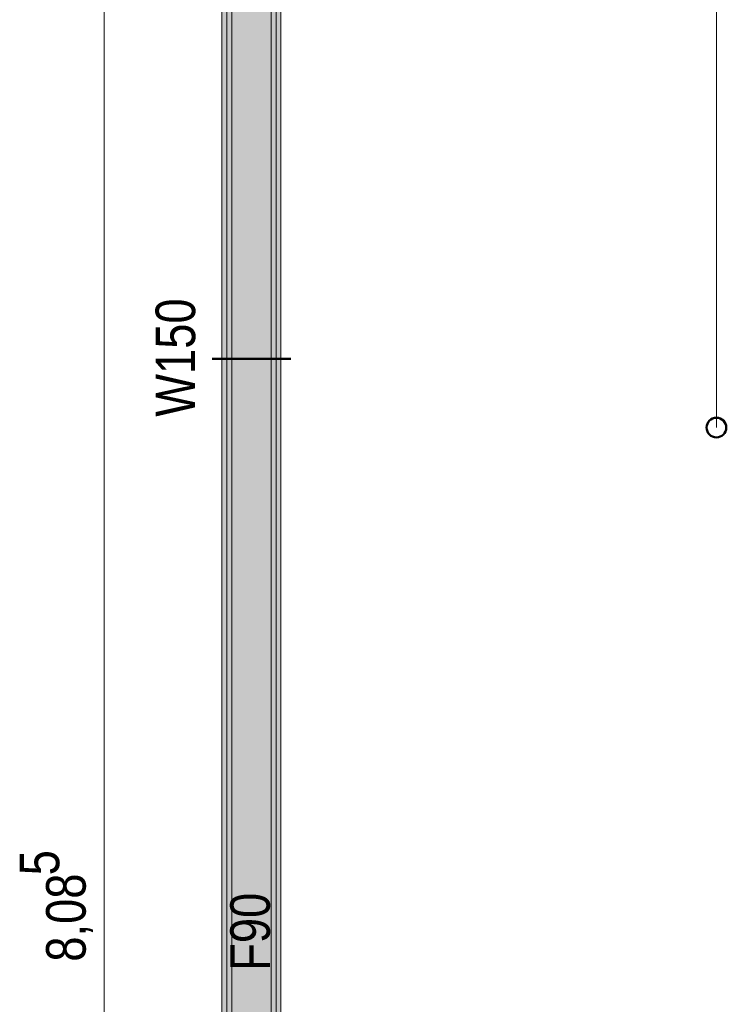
# Model space of a CAD drawing. Extents: x -620 to 300, y 62 to 1107.
# Tile 69 of 256: x -385 to -349, y 902 to 952. Entities that reach past the tile are written whole.
import ezdxf

# ---------------------------------------------------------------- set-up
doc = ezdxf.new("R2010")
doc.units = 0
doc.layers.get('0').update_dxf_attribs({"lineweight": 35})
for name, color, linetype, lineweight, true_color in [('00 -Bauelemente -Dämmung innen', 7, 'Continuous', 9, 0xff7fe6), ('00 -Bauelemente -Gipskarton', 7, 'Continuous', 9, 0xff7fe6), ('30 -34 Innenwände- 2 nichttragend', 7, 'Continuous', 18, 0xff7fe6), ('70 -75 Raumstempel-2 Verweislinie', 1, 'Continuous', 9, 0xff0000), ('70 -76 Bemaßung- 2 Allgemein', 9, 'Continuous', 5, 0x808080), ('iwb_Schraffur_ F90_feuerbestaendig', 1, 'Continuous', 13, 0xff0000)]:
    doc.layers.add(name, color=color, linetype=linetype, lineweight=lineweight, true_color=true_color)
doc.layers.add('70 -75 Raumstempel- 3 Wandstempel', color=7, linetype='Continuous', lineweight=50)
doc.styles.get("Standard").update_dxf_attribs({"font": 'ARIALN.TTF'})

# ---------------------------------------------------------------- blocks, each defined once
blk = doc.blocks.new('Referenz-A06G9FRB8I')
at = {"layer": '00 -Bauelemente -Dämmung innen', "color": 0, "linetype": 'Continuous', "ltscale": 0.13}
for p, q in [((-374.075, 823.853), (-374.075, 988.053)), ((-372.075, 825.853), (-372.075, 988.053))]:
    blk.add_line(p, q, dxfattribs=at)
at = {"layer": '00 -Bauelemente -Gipskarton', "color": 0, "linetype": 'Continuous', "ltscale": 0.13}
for p, q in [((-374.575, 823.353), (-374.575, 988.053)), ((-374.325, 823.603), (-374.325, 988.053)), ((-374.075, 823.853), (-374.075, 988.053)), ((-372.075, 825.853), (-372.075, 988.053)), ((-371.825, 826.103), (-371.825, 988.053)), ((-371.575, 826.353), (-371.575, 988.053))]:
    blk.add_line(p, q, dxfattribs=at)
at = {"layer": '30 -34 Innenwände- 2 nichttragend', "color": 0, "linetype": 'Continuous', "ltscale": 0.18}
for p, q in [((-374.575, 823.353), (-374.575, 988.053)), ((-371.575, 826.353), (-371.575, 988.053))]:
    blk.add_line(p, q, dxfattribs=at)
at = {"layer": '70 -75 Raumstempel- 3 Wandstempel', "color": 0, "linetype": 'Continuous', "ltscale": 0.5}
blk.add_line((-375.075, 935.153), (-371.075, 935.153), dxfattribs=at)
at = {"layer": '70 -75 Raumstempel-2 Verweislinie', "color": 0}
blk.add_line((-349.414, 931.658), (-349.414, 1066.641), dxfattribs=at)
at = {"layer": '70 -75 Raumstempel-2 Verweislinie', "color": 0, "linetype": 'ByBlock', "lineweight": 50, "ltscale": 0.5}
blk.add_circle((-349.414, 931.658), 0.5, dxfattribs=at)
at = {"layer": '70 -76 Bemaßung- 2 Allgemein', "color": 0, "linetype": 'Continuous', "ltscale": 0.13}
blk.add_line((-380.575, 827.414), (-380.575, 986.993), dxfattribs=at)
at = {"layer": '70 -75 Raumstempel- 3 Wandstempel', "color": 0, "linetype": 'Continuous', "ltscale": 0.5, "char_height": 2.01377, "attachment_point": 1, "rotation": 90}
for s, insert in [('{\\fArial Narrow;W150}', (-377.954, 932.211)), ('{\\fArial Narrow;F90}', (-374.154, 903.993))]:
    blk.add_mtext(s, dxfattribs=dict(at, insert=insert))
at = {"layer": '70 -76 Bemaßung- 2 Allgemein', "color": 0, "linetype": 'Continuous', "ltscale": 0.13, "char_height": 2.01377, "attachment_point": 1, "rotation": 90}
for s, insert in [('{\\fArial Narrow;5}', (-384.868, 908.855)), ('{\\fArial Narrow;8,08}', (-383.526, 904.457))]:
    blk.add_mtext(s, dxfattribs=dict(at, insert=insert))
blk = doc.blocks.new('Referenz-A06G9FRD8I')
at = {"layer": 'iwb_Schraffur_ F90_feuerbestaendig', "linetype": 'Continuous', "ltscale": 0.13}
blk.add_hatch(color=256, dxfattribs=at).paths.add_polyline_path([(-368.573, 823.353), (-374.573, 823.353), (-374.573, 988.053), (-374.075, 988.053), (-374.075, 997.353), (-372.075, 997.353), (-372.075, 988.053), (-371.573, 988.053), (-371.573, 826.353), (-368.573, 826.353)])

msp = doc.modelspace()

# ---------------------------------------------------------------- block references
at = {"color": 8, "lineweight": 25, "ltscale": 0.25, "true_color": 0x808080}
for name in ['Referenz-A06G9FRB8I', 'Referenz-A06G9FRD8I']:
    msp.add_blockref(name, (0, 0), dxfattribs=at)

doc.saveas('drawing.dxf')
